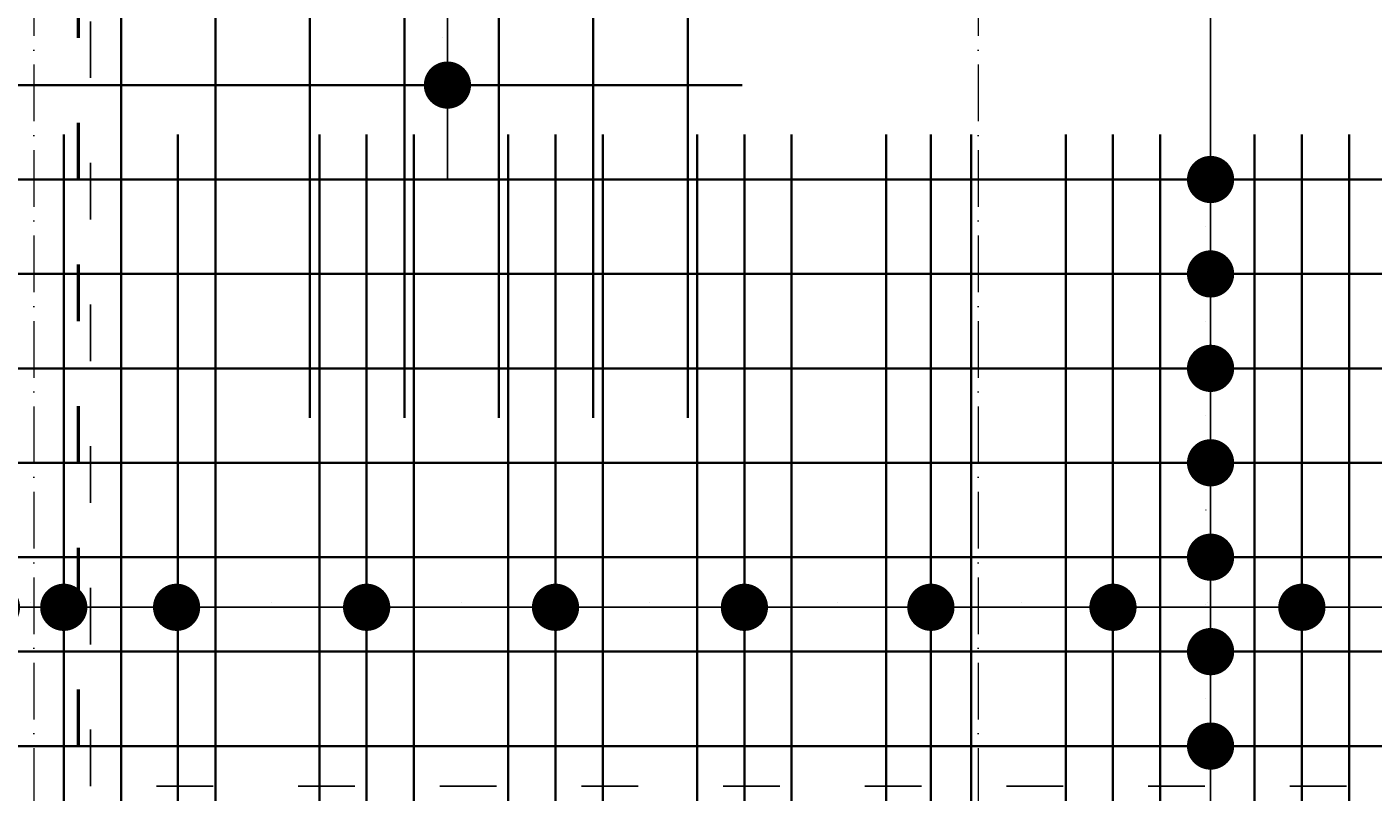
# Model space of a CAD drawing. Header units: millimetres. Extents: x 300938 to 312016, y 11971 to 20881.
# Tile 81 of 239: x 309407 to 309692, y 14710 to 14872. Entities that reach past the tile are written whole.
import ezdxf

# ---------------------------------------------------------------- set-up
doc = ezdxf.new("R2010")
doc.units = ezdxf.units.MM
doc.linetypes.add('ACAD_ISO03W100', pattern=[30, 12, -18])
doc.linetypes.add('ACAD_ISO10W100', pattern=[18, 12, -3, 0, -3])
for name, color, linetype, lineweight in [('konstrukcja wymiary', 1, 'Continuous', 13), ('osie', 5, 'ACAD_ISO10W100', 13), ('zbrojenie', 4, 'Continuous', 50), ('zbrojenie płyty', 141, 'Continuous', 35)]:
    doc.layers.add(name, color=color, linetype=linetype, lineweight=lineweight)
doc.layers.add('przerywane', color=6, linetype='ACAD_ISO03W100')
doc.styles.add('KONSTRUKCJA', font='romand.shx', dxfattribs={"oblique": 10})
doc.styles.get("Standard").update_dxf_attribs({"font": 'romand.shx', "oblique": 10})
doc.dimstyles.new('150', dxfattribs={"dimtxt": 10, "dimasz": 7, "dimexe": 1.25, "dimexo": 0.625, "dimgap": 3, "dimtad": 1, "dimdec": 0, "dimrnd": 0.5, "dimtxsty": 'KONSTRUKCJA', "dimblk": 'ARCHTICK', "dimcen": 2.5, "dimadec": 0, "dimazin": 0, "dimtfac": 1, "dimtdec": 0, "dimtix": 1, "dimtmove": 0, "dimatfit": 3, "dimfxl": 4, "dimfxlon": 1, "dimarcsym": 0})
doc.dimstyles.new('kropki', dxfattribs={"dimtxt": 0.001, "dimasz": 10, "dimexe": 1.25, "dimexo": 0.625, "dimgap": 1, "dimtad": 1, "dimtxsty": 'Standard', "dimblk": 'DOT', "dimcen": 2.5, "dimadec": 0, "dimazin": 0, "dimtfac": 1, "dimtmove": 0, "dimatfit": 3, "dimfxl": 1, "dimfxlon": 1, "dimarcsym": 0})

# ---------------------------------------------------------------- blocks, each defined once
blk = doc.blocks.new('_ArchTick')
at = {"color": 0, "linetype": 'ByBlock', "lineweight": 13, "const_width": 0.15}
blk.add_lwpolyline([(-0.5, -0.5), (0.5, 0.5)], dxfattribs=at)
blk = doc.blocks.new('*D2125')
at = {"layer": 'Defpoints', "color": 0, "transparency": 16777216}
for p in [(309620.63, 15501.22), (309620.63, 14520.22), (309164.63, 14393.22)]:
    blk.add_point(p, dxfattribs=at)
at = {"layer": 'konstrukcja wymiary', "color": 0, "lineweight": -2, "transparency": 16777216}
for p, q in [((309164.63, 15497.22), (309164.63, 15502.47)), ((309164.63, 15501.22), (309620.63, 15501.22)), ((309620.63, 15497.22), (309620.63, 15502.47))]:
    blk.add_line(p, q, dxfattribs=at)
at = {"layer": 'konstrukcja wymiary', "color": 0, "lineweight": -2, "transparency": 16777216, "xscale": 7, "yscale": 7, "zscale": 7, "rotation": 180}
blk.add_blockref('_ArchTick', (309164.63, 15501.22), dxfattribs=at)
at = {"layer": 'konstrukcja wymiary', "color": 0, "lineweight": -2, "transparency": 16777216, "xscale": 7, "yscale": 7, "zscale": 7}
blk.add_blockref('_ArchTick', (309620.63, 15501.22), dxfattribs=at)
at = {"layer": 'konstrukcja wymiary', "color": 0, "transparency": 16777216, "insert": (309392.63, 15509.22), "char_height": 10, "attachment_point": 5, "style": 'KONSTRUKCJA'}
blk.add_mtext('456', dxfattribs=at)
blk = doc.blocks.new('*D2126')
at = {"layer": 'Defpoints', "color": 0, "transparency": 16777216}
for p in [(309884.63, 15501.22), (309620.63, 14520.22), (309884.63, 14520.22)]:
    blk.add_point(p, dxfattribs=at)
at = {"layer": 'konstrukcja wymiary', "color": 0, "lineweight": -2, "transparency": 16777216}
for p, q in [((309620.63, 15497.22), (309620.63, 15502.47)), ((309620.63, 15501.22), (309884.63, 15501.22)), ((309884.63, 15497.22), (309884.63, 15502.47))]:
    blk.add_line(p, q, dxfattribs=at)
at = {"layer": 'konstrukcja wymiary', "color": 0, "lineweight": -2, "transparency": 16777216, "xscale": 7, "yscale": 7, "zscale": 7, "rotation": 180}
blk.add_blockref('_ArchTick', (309620.63, 15501.22), dxfattribs=at)
at = {"layer": 'konstrukcja wymiary', "color": 0, "lineweight": -2, "transparency": 16777216, "xscale": 7, "yscale": 7, "zscale": 7}
blk.add_blockref('_ArchTick', (309884.63, 15501.22), dxfattribs=at)
at = {"layer": 'konstrukcja wymiary', "color": 0, "transparency": 16777216, "insert": (309752.63, 15509.22), "char_height": 10, "attachment_point": 5, "style": 'KONSTRUKCJA'}
blk.add_mtext('264', dxfattribs=at)
blk = doc.blocks.new('_Dot')
at = {"color": 0, "linetype": 'ByBlock', "lineweight": -2}
blk.add_line((-0.5, 0), (-1, 0), dxfattribs=at)
at = {"color": 0, "linetype": 'ByBlock', "const_width": 0.5}
blk.add_lwpolyline([(-0.25, 0, 1), (0.25, 0, 1)], format="xyb", close=True, dxfattribs=at)
blk = doc.blocks.new('*D2476')
at = {"layer": 'Defpoints', "color": 0, "transparency": 16777216}
for p in [(309647.13, 15138.72), (309647.19, 14839.72), (309657.86, 14839.72)]:
    blk.add_point(p, dxfattribs=at)
at = {"layer": 'konstrukcja wymiary', "color": 0, "lineweight": -2, "transparency": 16777216}
for p, q in [((309656.86, 15138.72), (309659.11, 15138.72)), ((309657.86, 15128.72), (309657.86, 14849.72)), ((309656.86, 14839.72), (309659.11, 14839.72))]:
    blk.add_line(p, q, dxfattribs=at)
at = {"layer": 'konstrukcja wymiary', "color": 0, "lineweight": -2, "transparency": 16777216, "xscale": 10, "yscale": 10, "zscale": 10}
for p, rotation in [((309657.86, 15138.72), 90), ((309657.86, 14839.72), 270)]:
    blk.add_blockref('_Dot', p, dxfattribs=dict(at, rotation=rotation))
at = {"layer": 'konstrukcja wymiary', "color": 0, "transparency": 16777216, "insert": (309656.86, 14989.22), "char_height": 0.001, "attachment_point": 5, "rotation": 90}
blk.add_mtext('299', dxfattribs=at)
blk = doc.blocks.new('*D2477')
at = {"layer": 'Defpoints', "color": 0, "transparency": 16777216}
for p in [(309647.19, 14839.72), (309647.19, 14819.72), (309657.86, 14819.72)]:
    blk.add_point(p, dxfattribs=at)
at = {"layer": 'konstrukcja wymiary', "color": 0, "lineweight": -2, "transparency": 16777216}
for p, q in [((309657.86, 14849.72), (309657.86, 14859.72)), ((309656.86, 14839.72), (309659.11, 14839.72)), ((309657.86, 14839.72), (309657.86, 14819.72)), ((309656.86, 14819.72), (309659.11, 14819.72)), ((309657.86, 14809.72), (309657.86, 14799.72))]:
    blk.add_line(p, q, dxfattribs=at)
at = {"layer": 'konstrukcja wymiary', "color": 0, "lineweight": -2, "transparency": 16777216, "xscale": 10, "yscale": 10, "zscale": 10}
for p, rotation in [((309657.86, 14839.72), 270), ((309657.86, 14819.72), 90)]:
    blk.add_blockref('_Dot', p, dxfattribs=dict(at, rotation=rotation))
at = {"layer": 'konstrukcja wymiary', "color": 0, "transparency": 16777216, "insert": (309656.86, 14829.72), "char_height": 0.001, "attachment_point": 5, "rotation": 90}
blk.add_mtext('20', dxfattribs=at)
blk = doc.blocks.new('*D2478')
at = {"layer": 'Defpoints', "color": 0, "transparency": 16777216}
for p in [(309647.19, 14819.72), (309647.19, 14799.72), (309657.86, 14799.72)]:
    blk.add_point(p, dxfattribs=at)
at = {"layer": 'konstrukcja wymiary', "color": 0, "lineweight": -2, "transparency": 16777216}
for p, q in [((309657.86, 14829.72), (309657.86, 14839.72)), ((309656.86, 14819.72), (309659.11, 14819.72)), ((309657.86, 14819.72), (309657.86, 14799.72)), ((309656.86, 14799.72), (309659.11, 14799.72)), ((309657.86, 14789.72), (309657.86, 14779.72))]:
    blk.add_line(p, q, dxfattribs=at)
at = {"layer": 'konstrukcja wymiary', "color": 0, "lineweight": -2, "transparency": 16777216, "xscale": 10, "yscale": 10, "zscale": 10}
for p, rotation in [((309657.86, 14819.72), 270), ((309657.86, 14799.72), 90)]:
    blk.add_blockref('_Dot', p, dxfattribs=dict(at, rotation=rotation))
at = {"layer": 'konstrukcja wymiary', "color": 0, "transparency": 16777216, "insert": (309656.86, 14809.72), "char_height": 0.001, "attachment_point": 5, "rotation": 90}
blk.add_mtext('20', dxfattribs=at)
blk = doc.blocks.new('*D2479')
at = {"layer": 'Defpoints', "color": 0, "transparency": 16777216}
for p in [(309647.19, 14799.72), (309647.19, 14779.72), (309657.86, 14779.72)]:
    blk.add_point(p, dxfattribs=at)
at = {"layer": 'konstrukcja wymiary', "color": 0, "lineweight": -2, "transparency": 16777216}
for p, q in [((309657.86, 14809.72), (309657.86, 14819.72)), ((309656.86, 14799.72), (309659.11, 14799.72)), ((309657.86, 14799.72), (309657.86, 14779.72)), ((309656.86, 14779.72), (309659.11, 14779.72)), ((309657.86, 14769.72), (309657.86, 14759.72))]:
    blk.add_line(p, q, dxfattribs=at)
at = {"layer": 'konstrukcja wymiary', "color": 0, "lineweight": -2, "transparency": 16777216, "xscale": 10, "yscale": 10, "zscale": 10}
for p, rotation in [((309657.86, 14799.72), 270), ((309657.86, 14779.72), 90)]:
    blk.add_blockref('_Dot', p, dxfattribs=dict(at, rotation=rotation))
at = {"layer": 'konstrukcja wymiary', "color": 0, "transparency": 16777216, "insert": (309656.86, 14789.72), "char_height": 0.001, "attachment_point": 5, "rotation": 90}
blk.add_mtext('20', dxfattribs=at)
blk = doc.blocks.new('*D2480')
at = {"layer": 'Defpoints', "color": 0, "transparency": 16777216}
for p in [(309647.19, 14779.72), (309647.19, 14759.72), (309657.86, 14759.72)]:
    blk.add_point(p, dxfattribs=at)
at = {"layer": 'konstrukcja wymiary', "color": 0, "lineweight": -2, "transparency": 16777216}
for p, q in [((309657.86, 14789.72), (309657.86, 14799.72)), ((309656.86, 14779.72), (309659.11, 14779.72)), ((309657.86, 14779.72), (309657.86, 14759.72)), ((309656.86, 14759.72), (309659.11, 14759.72)), ((309657.86, 14749.72), (309657.86, 14739.72))]:
    blk.add_line(p, q, dxfattribs=at)
at = {"layer": 'konstrukcja wymiary', "color": 0, "lineweight": -2, "transparency": 16777216, "xscale": 10, "yscale": 10, "zscale": 10}
for p, rotation in [((309657.86, 14779.72), 270), ((309657.86, 14759.72), 90)]:
    blk.add_blockref('_Dot', p, dxfattribs=dict(at, rotation=rotation))
at = {"layer": 'konstrukcja wymiary', "color": 0, "transparency": 16777216, "insert": (309656.86, 14769.72), "char_height": 0.001, "attachment_point": 5, "rotation": 90}
blk.add_mtext('20', dxfattribs=at)
blk = doc.blocks.new('*D2481')
at = {"layer": 'Defpoints', "color": 0, "transparency": 16777216}
for p in [(309647.19, 14759.72), (309647.19, 14739.72), (309657.86, 14739.72)]:
    blk.add_point(p, dxfattribs=at)
at = {"layer": 'konstrukcja wymiary', "color": 0, "lineweight": -2, "transparency": 16777216}
for p, q in [((309657.86, 14769.72), (309657.86, 14779.72)), ((309656.86, 14759.72), (309659.11, 14759.72)), ((309657.86, 14759.72), (309657.86, 14739.72)), ((309656.86, 14739.72), (309659.11, 14739.72)), ((309657.86, 14729.72), (309657.86, 14719.72))]:
    blk.add_line(p, q, dxfattribs=at)
at = {"layer": 'konstrukcja wymiary', "color": 0, "lineweight": -2, "transparency": 16777216, "xscale": 10, "yscale": 10, "zscale": 10}
for p, rotation in [((309657.86, 14759.72), 270), ((309657.86, 14739.72), 90)]:
    blk.add_blockref('_Dot', p, dxfattribs=dict(at, rotation=rotation))
at = {"layer": 'konstrukcja wymiary', "color": 0, "transparency": 16777216, "insert": (309656.86, 14749.72), "char_height": 0.001, "attachment_point": 5, "rotation": 90}
blk.add_mtext('20', dxfattribs=at)
blk = doc.blocks.new('*D2482')
at = {"layer": 'Defpoints', "color": 0, "transparency": 16777216}
for p in [(309647.19, 14739.72), (309647.19, 14719.72), (309657.86, 14719.72)]:
    blk.add_point(p, dxfattribs=at)
at = {"layer": 'konstrukcja wymiary', "color": 0, "lineweight": -2, "transparency": 16777216}
for p, q in [((309657.86, 14749.72), (309657.86, 14759.72)), ((309656.86, 14739.72), (309659.11, 14739.72)), ((309657.86, 14739.72), (309657.86, 14719.72)), ((309656.86, 14719.72), (309659.11, 14719.72)), ((309657.86, 14709.72), (309657.86, 14699.72))]:
    blk.add_line(p, q, dxfattribs=at)
at = {"layer": 'konstrukcja wymiary', "color": 0, "lineweight": -2, "transparency": 16777216, "xscale": 10, "yscale": 10, "zscale": 10}
for p, rotation in [((309657.86, 14739.72), 270), ((309657.86, 14719.72), 90)]:
    blk.add_blockref('_Dot', p, dxfattribs=dict(at, rotation=rotation))
at = {"layer": 'konstrukcja wymiary', "color": 0, "transparency": 16777216, "insert": (309656.86, 14729.72), "char_height": 0.001, "attachment_point": 5, "rotation": 90}
blk.add_mtext('20', dxfattribs=at)
blk = doc.blocks.new('*D2483')
at = {"layer": 'Defpoints', "color": 0, "transparency": 16777216}
for p in [(309647.19, 14719.72), (309647.19, 14679.72), (309657.86, 14679.72)]:
    blk.add_point(p, dxfattribs=at)
at = {"layer": 'konstrukcja wymiary', "color": 0, "lineweight": -2, "transparency": 16777216}
for p, q in [((309656.86, 14719.72), (309659.11, 14719.72)), ((309657.86, 14709.72), (309657.86, 14689.72)), ((309656.86, 14679.72), (309659.11, 14679.72))]:
    blk.add_line(p, q, dxfattribs=at)
at = {"layer": 'konstrukcja wymiary', "color": 0, "lineweight": -2, "transparency": 16777216, "xscale": 10, "yscale": 10, "zscale": 10}
for p, rotation in [((309657.86, 14719.72), 90), ((309657.86, 14679.72), 270)]:
    blk.add_blockref('_Dot', p, dxfattribs=dict(at, rotation=rotation))
at = {"layer": 'konstrukcja wymiary', "color": 0, "transparency": 16777216, "insert": (309656.86, 14699.72), "char_height": 0.001, "attachment_point": 5, "rotation": 90}
blk.add_mtext('40', dxfattribs=at)
blk = doc.blocks.new('*D2522')
at = {"layer": 'Defpoints', "color": 0, "transparency": 16777216}
for p in [(309507.13, 14899.72), (309496.24, 14879.72), (309507.13, 14879.72)]:
    blk.add_point(p, dxfattribs=at)
at = {"layer": 'konstrukcja wymiary', "color": 0, "lineweight": -2, "transparency": 16777216}
for p, q in [((309496.24, 14909.72), (309496.24, 14919.72)), ((309497.24, 14899.72), (309494.99, 14899.72)), ((309496.24, 14899.72), (309496.24, 14879.72)), ((309497.24, 14879.72), (309494.99, 14879.72)), ((309496.24, 14869.72), (309496.24, 14859.72))]:
    blk.add_line(p, q, dxfattribs=at)
at = {"layer": 'konstrukcja wymiary', "color": 0, "lineweight": -2, "transparency": 16777216, "xscale": 10, "yscale": 10, "zscale": 10}
for p, rotation in [((309496.24, 14899.72), 270), ((309496.24, 14879.72), 90)]:
    blk.add_blockref('_Dot', p, dxfattribs=dict(at, rotation=rotation))
at = {"layer": 'konstrukcja wymiary', "color": 0, "transparency": 16777216, "insert": (309495.24, 14889.72), "char_height": 0.001, "attachment_point": 5, "rotation": 90}
blk.add_mtext('20', dxfattribs=at)
blk = doc.blocks.new('*D2523')
at = {"layer": 'Defpoints', "color": 0, "transparency": 16777216}
for p in [(309507.13, 14879.72), (309496.24, 14859.72), (309507.13, 14859.72)]:
    blk.add_point(p, dxfattribs=at)
at = {"layer": 'konstrukcja wymiary', "color": 0, "lineweight": -2, "transparency": 16777216}
for p, q in [((309496.24, 14889.72), (309496.24, 14899.72)), ((309497.24, 14879.72), (309494.99, 14879.72)), ((309496.24, 14879.72), (309496.24, 14859.72)), ((309497.24, 14859.72), (309494.99, 14859.72)), ((309496.24, 14849.72), (309496.24, 14839.72))]:
    blk.add_line(p, q, dxfattribs=at)
at = {"layer": 'konstrukcja wymiary', "color": 0, "lineweight": -2, "transparency": 16777216, "xscale": 10, "yscale": 10, "zscale": 10}
for p, rotation in [((309496.24, 14879.72), 270), ((309496.24, 14859.72), 90)]:
    blk.add_blockref('_Dot', p, dxfattribs=dict(at, rotation=rotation))
at = {"layer": 'konstrukcja wymiary', "color": 0, "transparency": 16777216, "insert": (309495.24, 14869.72), "char_height": 0.001, "attachment_point": 5, "rotation": 90}
blk.add_mtext('20', dxfattribs=at)
blk = doc.blocks.new('*D2680')
at = {"layer": 'Defpoints', "color": 0, "transparency": 16777216}
for p in [(309414.98, 14749.11), (309400.73, 14739.72), (309414.98, 14739.72)]:
    blk.add_point(p, dxfattribs=at)
at = {"layer": 'konstrukcja wymiary', "color": 0, "lineweight": -2, "transparency": 16777216}
for p, q in [((309390.73, 14749.11), (309380.73, 14749.11)), ((309400.73, 14748.11), (309400.73, 14750.36)), ((309400.73, 14749.11), (309414.98, 14749.11)), ((309414.98, 14748.11), (309414.98, 14750.36)), ((309424.98, 14749.11), (309434.98, 14749.11))]:
    blk.add_line(p, q, dxfattribs=at)
at = {"layer": 'konstrukcja wymiary', "color": 0, "lineweight": -2, "transparency": 16777216, "xscale": 10, "yscale": 10, "zscale": 10}
blk.add_blockref('_Dot', (309400.73, 14749.11), dxfattribs=at)
at = {"layer": 'konstrukcja wymiary', "color": 0, "lineweight": -2, "transparency": 16777216, "xscale": 10, "yscale": 10, "zscale": 10, "rotation": 180}
blk.add_blockref('_Dot', (309414.98, 14749.11), dxfattribs=at)
at = {"layer": 'konstrukcja wymiary', "color": 0, "transparency": 16777216, "insert": (309407.85, 14750.11), "char_height": 0.001, "attachment_point": 5}
blk.add_mtext('14,25', dxfattribs=at)
blk = doc.blocks.new('*D2681')
at = {"layer": 'Defpoints', "color": 0, "transparency": 16777216}
for p in [(309438.88, 14749.11), (309414.98, 14739.72), (309438.88, 14739.72)]:
    blk.add_point(p, dxfattribs=at)
at = {"layer": 'konstrukcja wymiary', "color": 0, "lineweight": -2, "transparency": 16777216}
for p, q in [((309414.98, 14748.11), (309414.98, 14750.36)), ((309424.98, 14749.11), (309428.88, 14749.11)), ((309438.88, 14748.11), (309438.88, 14750.36))]:
    blk.add_line(p, q, dxfattribs=at)
at = {"layer": 'konstrukcja wymiary', "color": 0, "lineweight": -2, "transparency": 16777216, "xscale": 10, "yscale": 10, "zscale": 10, "rotation": 180}
blk.add_blockref('_Dot', (309414.98, 14749.11), dxfattribs=at)
at = {"layer": 'konstrukcja wymiary', "color": 0, "lineweight": -2, "transparency": 16777216, "xscale": 10, "yscale": 10, "zscale": 10}
blk.add_blockref('_Dot', (309438.88, 14749.11), dxfattribs=at)
at = {"layer": 'konstrukcja wymiary', "color": 0, "transparency": 16777216, "insert": (309426.93, 14750.11), "char_height": 0.001, "attachment_point": 5}
blk.add_mtext('23,9', dxfattribs=at)
blk = doc.blocks.new('*D2682')
at = {"layer": 'Defpoints', "color": 0, "transparency": 16777216}
for p in [(309479.13, 14749.11), (309438.88, 14739.72), (309479.13, 14739.72)]:
    blk.add_point(p, dxfattribs=at)
at = {"layer": 'konstrukcja wymiary', "color": 0, "lineweight": -2, "transparency": 16777216}
for p, q in [((309438.88, 14748.11), (309438.88, 14750.36)), ((309448.88, 14749.11), (309469.13, 14749.11)), ((309479.13, 14748.11), (309479.13, 14750.36))]:
    blk.add_line(p, q, dxfattribs=at)
at = {"layer": 'konstrukcja wymiary', "color": 0, "lineweight": -2, "transparency": 16777216, "xscale": 10, "yscale": 10, "zscale": 10, "rotation": 180}
blk.add_blockref('_Dot', (309438.88, 14749.11), dxfattribs=at)
at = {"layer": 'konstrukcja wymiary', "color": 0, "lineweight": -2, "transparency": 16777216, "xscale": 10, "yscale": 10, "zscale": 10}
blk.add_blockref('_Dot', (309479.13, 14749.11), dxfattribs=at)
at = {"layer": 'konstrukcja wymiary', "color": 0, "transparency": 16777216, "insert": (309459.01, 14750.11), "char_height": 0.001, "attachment_point": 5}
blk.add_mtext('40,25', dxfattribs=at)
blk = doc.blocks.new('*D2683')
at = {"layer": 'Defpoints', "color": 0, "transparency": 16777216}
for p in [(309519.13, 14749.11), (309479.13, 14739.72), (309519.13, 14739.72)]:
    blk.add_point(p, dxfattribs=at)
at = {"layer": 'konstrukcja wymiary', "color": 0, "lineweight": -2, "transparency": 16777216}
for p, q in [((309479.13, 14748.11), (309479.13, 14750.36)), ((309489.13, 14749.11), (309509.13, 14749.11)), ((309519.13, 14748.11), (309519.13, 14750.36))]:
    blk.add_line(p, q, dxfattribs=at)
at = {"layer": 'konstrukcja wymiary', "color": 0, "lineweight": -2, "transparency": 16777216, "xscale": 10, "yscale": 10, "zscale": 10, "rotation": 180}
blk.add_blockref('_Dot', (309479.13, 14749.11), dxfattribs=at)
at = {"layer": 'konstrukcja wymiary', "color": 0, "lineweight": -2, "transparency": 16777216, "xscale": 10, "yscale": 10, "zscale": 10}
blk.add_blockref('_Dot', (309519.13, 14749.11), dxfattribs=at)
at = {"layer": 'konstrukcja wymiary', "color": 0, "transparency": 16777216, "insert": (309499.13, 14750.11), "char_height": 0.001, "attachment_point": 5}
blk.add_mtext('40', dxfattribs=at)
blk = doc.blocks.new('*D2684')
at = {"layer": 'Defpoints', "color": 0, "transparency": 16777216}
for p in [(309559.13, 14749.11), (309519.13, 14739.72), (309559.13, 14739.72)]:
    blk.add_point(p, dxfattribs=at)
at = {"layer": 'konstrukcja wymiary', "color": 0, "lineweight": -2, "transparency": 16777216}
for p, q in [((309519.13, 14748.11), (309519.13, 14750.36)), ((309529.13, 14749.11), (309549.13, 14749.11)), ((309559.13, 14748.11), (309559.13, 14750.36))]:
    blk.add_line(p, q, dxfattribs=at)
at = {"layer": 'konstrukcja wymiary', "color": 0, "lineweight": -2, "transparency": 16777216, "xscale": 10, "yscale": 10, "zscale": 10, "rotation": 180}
blk.add_blockref('_Dot', (309519.13, 14749.11), dxfattribs=at)
at = {"layer": 'konstrukcja wymiary', "color": 0, "lineweight": -2, "transparency": 16777216, "xscale": 10, "yscale": 10, "zscale": 10}
blk.add_blockref('_Dot', (309559.13, 14749.11), dxfattribs=at)
at = {"layer": 'konstrukcja wymiary', "color": 0, "transparency": 16777216, "insert": (309539.13, 14750.11), "char_height": 0.001, "attachment_point": 5}
blk.add_mtext('40', dxfattribs=at)
blk = doc.blocks.new('*D2685')
at = {"layer": 'Defpoints', "color": 0, "transparency": 16777216}
for p in [(309598.63, 14749.11), (309559.13, 14739.72), (309598.63, 14739.72)]:
    blk.add_point(p, dxfattribs=at)
at = {"layer": 'konstrukcja wymiary', "color": 0, "lineweight": -2, "transparency": 16777216}
for p, q in [((309559.13, 14748.11), (309559.13, 14750.36)), ((309569.13, 14749.11), (309588.63, 14749.11)), ((309598.63, 14748.11), (309598.63, 14750.36))]:
    blk.add_line(p, q, dxfattribs=at)
at = {"layer": 'konstrukcja wymiary', "color": 0, "lineweight": -2, "transparency": 16777216, "xscale": 10, "yscale": 10, "zscale": 10, "rotation": 180}
blk.add_blockref('_Dot', (309559.13, 14749.11), dxfattribs=at)
at = {"layer": 'konstrukcja wymiary', "color": 0, "lineweight": -2, "transparency": 16777216, "xscale": 10, "yscale": 10, "zscale": 10}
blk.add_blockref('_Dot', (309598.63, 14749.11), dxfattribs=at)
at = {"layer": 'konstrukcja wymiary', "color": 0, "transparency": 16777216, "insert": (309578.88, 14750.11), "char_height": 0.001, "attachment_point": 5}
blk.add_mtext('39,5', dxfattribs=at)
blk = doc.blocks.new('*D2686')
at = {"layer": 'Defpoints', "color": 0, "transparency": 16777216}
for p in [(309637.19, 14749.11), (309598.63, 14739.72), (309637.19, 14739.72)]:
    blk.add_point(p, dxfattribs=at)
at = {"layer": 'konstrukcja wymiary', "color": 0, "lineweight": -2, "transparency": 16777216}
for p, q in [((309598.63, 14748.11), (309598.63, 14750.36)), ((309608.63, 14749.11), (309627.19, 14749.11)), ((309637.19, 14748.11), (309637.19, 14750.36))]:
    blk.add_line(p, q, dxfattribs=at)
at = {"layer": 'konstrukcja wymiary', "color": 0, "lineweight": -2, "transparency": 16777216, "xscale": 10, "yscale": 10, "zscale": 10, "rotation": 180}
blk.add_blockref('_Dot', (309598.63, 14749.11), dxfattribs=at)
at = {"layer": 'konstrukcja wymiary', "color": 0, "lineweight": -2, "transparency": 16777216, "xscale": 10, "yscale": 10, "zscale": 10}
blk.add_blockref('_Dot', (309637.19, 14749.11), dxfattribs=at)
at = {"layer": 'konstrukcja wymiary', "color": 0, "transparency": 16777216, "insert": (309617.91, 14750.11), "char_height": 0.001, "attachment_point": 5}
blk.add_mtext('38,56', dxfattribs=at)
blk = doc.blocks.new('*D2687')
at = {"layer": 'Defpoints', "color": 0, "transparency": 16777216}
for p in [(309677.19, 14749.11), (309637.19, 14739.72), (309677.19, 14739.72)]:
    blk.add_point(p, dxfattribs=at)
at = {"layer": 'konstrukcja wymiary', "color": 0, "lineweight": -2, "transparency": 16777216}
for p, q in [((309637.19, 14748.11), (309637.19, 14750.36)), ((309647.19, 14749.11), (309667.19, 14749.11)), ((309677.19, 14748.11), (309677.19, 14750.36))]:
    blk.add_line(p, q, dxfattribs=at)
at = {"layer": 'konstrukcja wymiary', "color": 0, "lineweight": -2, "transparency": 16777216, "xscale": 10, "yscale": 10, "zscale": 10, "rotation": 180}
blk.add_blockref('_Dot', (309637.19, 14749.11), dxfattribs=at)
at = {"layer": 'konstrukcja wymiary', "color": 0, "lineweight": -2, "transparency": 16777216, "xscale": 10, "yscale": 10, "zscale": 10}
blk.add_blockref('_Dot', (309677.19, 14749.11), dxfattribs=at)
at = {"layer": 'konstrukcja wymiary', "color": 0, "transparency": 16777216, "insert": (309657.19, 14750.11), "char_height": 0.001, "attachment_point": 5}
blk.add_mtext('40', dxfattribs=at)
blk = doc.blocks.new('*D2688')
at = {"layer": 'Defpoints', "color": 0, "transparency": 16777216}
for p in [(309717.19, 14749.11), (309677.19, 14739.72), (309717.19, 14739.72)]:
    blk.add_point(p, dxfattribs=at)
at = {"layer": 'konstrukcja wymiary', "color": 0, "lineweight": -2, "transparency": 16777216}
for p, q in [((309677.19, 14748.11), (309677.19, 14750.36)), ((309687.19, 14749.11), (309707.19, 14749.11)), ((309717.19, 14748.11), (309717.19, 14750.36))]:
    blk.add_line(p, q, dxfattribs=at)
at = {"layer": 'konstrukcja wymiary', "color": 0, "lineweight": -2, "transparency": 16777216, "xscale": 10, "yscale": 10, "zscale": 10, "rotation": 180}
blk.add_blockref('_Dot', (309677.19, 14749.11), dxfattribs=at)
at = {"layer": 'konstrukcja wymiary', "color": 0, "lineweight": -2, "transparency": 16777216, "xscale": 10, "yscale": 10, "zscale": 10}
blk.add_blockref('_Dot', (309717.19, 14749.11), dxfattribs=at)
at = {"layer": 'konstrukcja wymiary', "color": 0, "transparency": 16777216, "insert": (309697.19, 14750.11), "char_height": 0.001, "attachment_point": 5}
blk.add_mtext('40', dxfattribs=at)

msp = doc.modelspace()

# ---------------------------------------------------------------- linework, layer by layer
at = {"layer": 'osie'}
for p, q in [((309408.631, 15606.148), (309408.631, 13976.332)), ((309608.631, 15606.148), (309608.631, 13976.332))]:
    msp.add_line(p, q, dxfattribs=at)
at = {"layer": 'przerywane'}
for p, q in [((309420.631, 14711.224), (309420.631, 15267.224)), ((310076.631, 14711.224), (309420.631, 14711.224))]:
    msp.add_line(p, q, dxfattribs=at)
at = {"layer": 'zbrojenie', "linetype": 'ACAD_ISO03W100'}
msp.add_line((309418.131, 14689.724), (309418.131, 15288.724), dxfattribs=at)
at = {"layer": 'zbrojenie płyty'}
for p, q in [((309427.131, 15288.724), (309427.131, 14549.224)), ((309447.131, 15288.724), (309447.131, 14549.224)), ((309467.131, 15288.724), (309467.131, 14789.224)), ((309487.131, 15288.724), (309487.131, 14789.224)), ((309507.131, 15288.724), (309507.131, 14789.224)), ((309527.131, 15288.724), (309527.131, 14789.224)), ((309547.131, 15288.724), (309547.131, 14789.224)), ((309258.631, 14859.724), (309558.631, 14859.724)), ((309414.977, 14849.224), (309414.977, 14549.224)), ((309439.131, 14849.224), (309439.131, 14549.224)), ((309469.131, 14849.224), (309469.131, 14054.724)), ((309479.131, 14849.224), (309479.131, 14549.224)), ((309489.131, 14849.224), (309489.131, 14054.724)), ((309509.131, 14849.224), (309509.131, 14054.724)), ((309519.131, 14849.224), (309519.131, 14549.224)), ((309529.131, 14849.224), (309529.131, 14054.724)), ((309549.131, 14849.224), (309549.131, 14054.724)), ((309559.131, 14849.224), (309559.131, 14549.224)), ((309569.131, 14849.224), (309569.131, 14054.724)), ((309589.131, 14849.224), (309589.131, 14054.724)), ((309598.631, 14849.224), (309598.631, 14549.224)), ((309607.189, 14849.224), (309607.189, 14549.224)), ((309627.189, 14849.224), (309627.189, 14523.224)), ((309637.189, 14849.224), (309637.189, 14549.224)), ((309647.189, 14849.224), (309647.189, 14523.224)), ((309667.189, 14849.224), (309667.189, 14523.224)), ((309677.189, 14849.224), (309677.189, 14549.224)), ((309687.189, 14849.224), (309687.189, 14523.224)), ((308979.131, 14839.724), (309898.631, 14839.724)), ((308979.131, 14819.724), (309898.631, 14819.724)), ((308979.131, 14799.724), (309898.631, 14799.724)), ((308979.131, 14779.724), (309898.631, 14779.724)), ((308979.131, 14759.724), (309898.631, 14759.724)), ((308979.131, 14739.724), (309898.631, 14739.724)), ((308979.131, 14719.724), (309898.631, 14719.724))]:
    msp.add_line(p, q, dxfattribs=at)

# ---------------------------------------------------------------- dimensions: what is measured, and where the dimension line sits
at = {"layer": 'konstrukcja wymiary'}
for base, p1, p2, dimstyle, picture, middle in [((309620.631, 15501.224), (309164.631, 14393.224), (309620.631, 14520.224), '150', '*D2125', (309392.631, 15509.224)), ((309884.631, 15501.224), (309620.631, 14520.224), (309884.631, 14520.224), '150', '*D2126', (309752.631, 15509.224)), ((309414.977, 14749.109), (309400.729, 14739.724), (309414.977, 14739.724), 'kropki', '*D2680', (309407.853, 14750.109)), ((309438.881, 14749.109), (309414.977, 14739.724), (309438.881, 14739.724), 'kropki', '*D2681', (309426.929, 14750.109)), ((309479.131, 14749.109), (309438.881, 14739.724), (309479.131, 14739.724), 'kropki', '*D2682', (309459.006, 14750.109)), ((309519.131, 14749.109), (309479.131, 14739.724), (309519.131, 14739.724), 'kropki', '*D2683', (309499.131, 14750.109)), ((309559.131, 14749.109), (309519.131, 14739.724), (309559.131, 14739.724), 'kropki', '*D2684', (309539.131, 14750.109)), ((309598.631, 14749.109), (309559.131, 14739.724), (309598.631, 14739.724), 'kropki', '*D2685', (309578.881, 14750.109)), ((309637.189, 14749.109), (309598.631, 14739.724), (309637.189, 14739.724), 'kropki', '*D2686', (309617.91, 14750.109)), ((309677.189, 14749.109), (309637.189, 14739.724), (309677.189, 14739.724), 'kropki', '*D2687', (309657.189, 14750.109)), ((309717.189, 14749.109), (309677.189, 14739.724), (309717.189, 14739.724), 'kropki', '*D2688', (309697.189, 14750.109))]:
    dim = msp.add_linear_dim(base=base, p1=p1, p2=p2, dimstyle=dimstyle, override={"dimtmove": 1}, dxfattribs=at)
    dim.commit()
    dim.dimension.update_dxf_attribs({"geometry": picture, "text_midpoint": middle})
for base, p1, p2, picture, middle in [((309657.863, 14839.724), (309647.131, 15138.724), (309647.189, 14839.724), '*D2476', (309656.863, 14989.224)), ((309496.237, 14879.724), (309507.131, 14899.724), (309507.131, 14879.724), '*D2522', (309495.236, 14889.724)), ((309496.237, 14859.724), (309507.131, 14879.724), (309507.131, 14859.724), '*D2523', (309495.236, 14869.724)), ((309657.863, 14819.724), (309647.189, 14839.724), (309647.189, 14819.724), '*D2477', (309656.863, 14829.724)), ((309657.863, 14799.724), (309647.189, 14819.724), (309647.189, 14799.724), '*D2478', (309656.863, 14809.724)), ((309657.863, 14779.724), (309647.189, 14799.724), (309647.189, 14779.724), '*D2479', (309656.863, 14789.724)), ((309657.863, 14759.724), (309647.189, 14779.724), (309647.189, 14759.724), '*D2480', (309656.863, 14769.724)), ((309657.863, 14739.724), (309647.189, 14759.724), (309647.189, 14739.724), '*D2481', (309656.863, 14749.724)), ((309657.863, 14719.724), (309647.189, 14739.724), (309647.189, 14719.724), '*D2482', (309656.863, 14729.724)), ((309657.863, 14679.724), (309647.189, 14719.724), (309647.189, 14679.724), '*D2483', (309656.863, 14699.724))]:
    dim = msp.add_linear_dim(base=base, p1=p1, p2=p2, angle=90, dimstyle='kropki', override={"dimtmove": 1}, dxfattribs=at)
    dim.commit()
    dim.dimension.update_dxf_attribs({"geometry": picture, "text_midpoint": middle})

doc.saveas('drawing.dxf')
